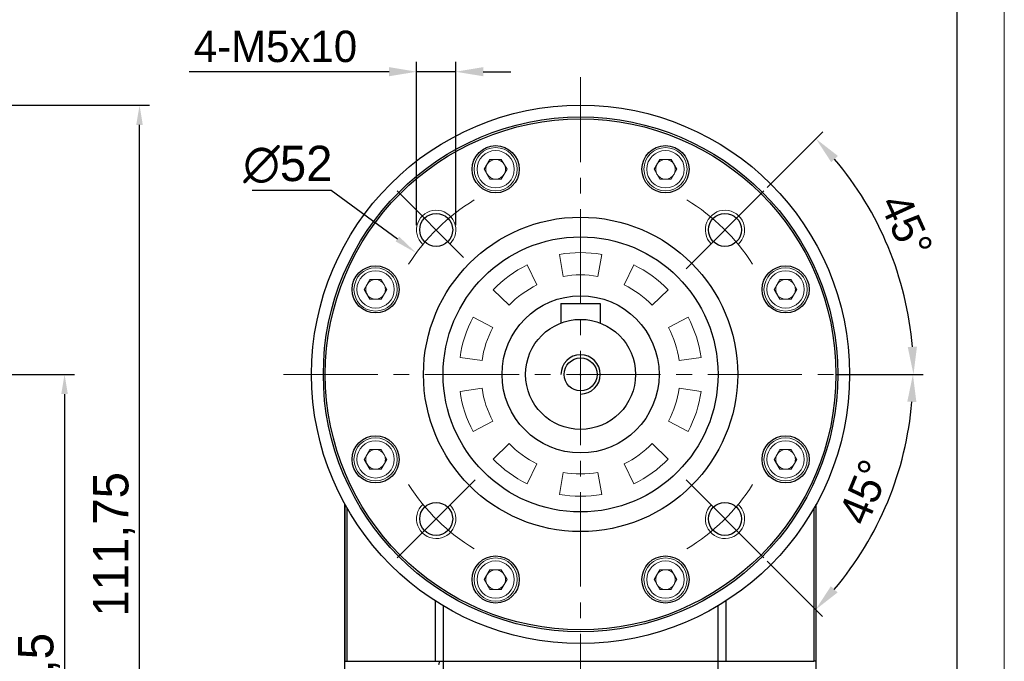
# Model space of a CAD drawing. Header units: millimetres. Extents: x 1333 to 1836, y 975 to 1331.
# Tile 11 of 11: x 1711 to 1836, y 1173 to 1255. Entities that reach past the tile are written whole.
import ezdxf

# ---------------------------------------------------------------- set-up
doc = ezdxf.new("R2010")
doc.units = ezdxf.units.MM
doc.header["$PDSIZE"] = -5
doc.linetypes.add('ACAD_ISO10W100', pattern=[18, 12, -3, 0, -3])
doc.linetypes.add('点画线', pattern=[18, 12, -2, 2, -2])
doc.layers.get('0').update_dxf_attribs({"lineweight": 18})
doc.layers.get('Defpoints').update_dxf_attribs({"lineweight": 18})
for name, color, linetype, lineweight in [('7中心线层', 7, '点画线', 18), ('中心线层', 7, 'ACAD_ISO10W100', 20), ('图框_外框线', 7, 'Continuous', 18), ('尺寸线', 7, 'Continuous', 18), ('尺寸线层', 3, 'Continuous', 18), ('标注线', 7, 'Continuous', 20), ('粗实线', 7, 'Continuous', 50), ('细实线', 7, 'Continuous', 18)]:
    doc.layers.add(name, color=color, linetype=linetype, lineweight=lineweight)
doc.styles.add('工程字', font='txt')
doc.dimstyles.new('DIMSTYLE_17', dxfattribs={"dimtxt": 8, "dimasz": 12, "dimexe": 0.18, "dimexo": 0.0625, "dimgap": 0.09, "dimtad": 1, "dimtih": 1, "dimtoh": 1, "dimdec": 3, "dimdsep": 46, "dimtxsty": 'Standard', "dimblk": '_CAXARROW', "dimcen": 0.09, "dimdle": 24, "dimadec": 0, "dimazin": 0, "dimtfac": 0.7, "dimtdec": 3, "dimtofl": 0, "dimtmove": 0, "dimatfit": 3, "dimfxl": 1, "dimtolj": 1, "dimarcsym": 0})
doc.dimstyles.new('ISO-25', dxfattribs={"dimtxt": 4.5, "dimasz": 1, "dimexe": 1.25, "dimexo": 0.625, "dimtad": 1, "dimtxsty": '工程字', "dimcen": 2.5, "dimdle": 2, "dimadec": 0, "dimazin": 0, "dimtfac": 1, "dimtmove": 0, "dimatfit": 3, "dimfxl": 1, "dimarcsym": 0})
doc.dimstyles.new('副本 ISO-25', dxfattribs={"dimtxt": 4.5, "dimasz": 2.5, "dimexe": 1.25, "dimexo": 0.625, "dimtad": 1, "dimtxsty": '工程字', "dimcen": 2.5, "dimdle": 5, "dimadec": 0, "dimazin": 0, "dimtfac": 1, "dimtmove": 0, "dimatfit": 3, "dimfxl": 1, "dimtolj": 1, "dimarcsym": 0})

# ---------------------------------------------------------------- blocks, each defined once
blk = doc.blocks.new('*D71')
at = {"layer": 'Defpoints', "color": 0, "lineweight": -2}
for p in [(1660.96, 1243.76), (1726.16, 1243.76), (1696.49, 1132.01)]:
    blk.add_point(p, dxfattribs=at)
at = {"layer": '尺寸线层', "color": 0, "lineweight": -2}
for p, q in [((1661.58, 1243.76), (1727.41, 1243.76)), ((1726.16, 1134.51), (1726.16, 1241.26)), ((1697.12, 1132.01), (1727.41, 1132.01))]:
    blk.add_line(p, q, dxfattribs=at)
for points in [[(1726.57, 1241.26), (1725.74, 1241.26), (1726.16, 1243.76)], [(1725.74, 1134.51), (1726.57, 1134.51), (1726.16, 1132.01)]]:
    blk.add_solid(points, dxfattribs=at)
at = {"layer": '尺寸线层', "color": 0, "insert": (1722.91, 1187.89), "char_height": 4.5, "attachment_point": 5, "rotation": 90, "style": '工程字'}
blk.add_mtext('\\A1;111,75', dxfattribs=at)
blk = doc.blocks.new('*D75')
at = {"layer": 'Defpoints', "color": 0, "lineweight": -2}
for p in [(1666.99, 1209.51), (1696.49, 1132.01), (1716.61, 1132.01)]:
    blk.add_point(p, dxfattribs=at)
at = {"layer": '尺寸线层', "color": 0, "lineweight": -2}
for p, q in [((1667.62, 1209.51), (1717.86, 1209.51)), ((1716.61, 1207.01), (1716.61, 1134.51)), ((1697.12, 1132.01), (1717.86, 1132.01))]:
    blk.add_line(p, q, dxfattribs=at)
for points in [[(1717.03, 1207.01), (1716.19, 1207.01), (1716.61, 1209.51)], [(1716.19, 1134.51), (1717.03, 1134.51), (1716.61, 1132.01)]]:
    blk.add_solid(points, dxfattribs=at)
at = {"layer": '尺寸线层', "color": 0, "insert": (1713.36, 1170.76), "char_height": 4.5, "attachment_point": 5, "rotation": 90, "style": '工程字'}
blk.add_mtext('\\A1;77,5', dxfattribs=at)
blk = doc.blocks.new('*D98')
at = {"layer": 'Defpoints', "color": 0, "lineweight": -2}
for p in [(1761.42, 1248.02), (1761.42, 1227.9), (1766.42, 1227.9)]:
    blk.add_point(p, dxfattribs=at)
at = {"layer": '尺寸线层', "color": 0, "linetype": 'ByBlock', "lineweight": -2}
for p, q in [((1761.42, 1228.52), (1761.42, 1249.27)), ((1766.42, 1228.52), (1766.42, 1249.27)), ((1757.92, 1248.02), (1732.49, 1248.02)), ((1766.42, 1248.02), (1761.42, 1248.02)), ((1769.92, 1248.02), (1773.42, 1248.02))]:
    blk.add_line(p, q, dxfattribs=at)
at = {"layer": '尺寸线层', "color": 0, "lineweight": -2}
for points in [[(1757.92, 1247.44), (1757.92, 1248.61), (1761.42, 1248.02)], [(1769.92, 1248.61), (1769.92, 1247.44), (1766.42, 1248.02)]]:
    blk.add_solid(points, dxfattribs=at)
at = {"layer": '尺寸线层', "color": 0, "insert": (1743.46, 1251.22), "char_height": 4, "attachment_point": 5, "style": '工程字'}
blk.add_mtext('4-M5x10', dxfattribs=at)
blk = doc.blocks.new('_CAXARROW')
blk.add_hatch(color=0).paths.add_polyline_path([(0, 0), (-1, 0.125), (-1, -0.125)], flags=0)
blk = doc.blocks.new('*D99')
at = {"layer": 'Defpoints', "color": 0, "lineweight": -2}
for p in [(1761.39, 1224.96), (1803.22, 1194.07)]:
    blk.add_point(p, dxfattribs=at)
at = {"layer": '尺寸线层', "color": 0, "linetype": 'Continuous', "lineweight": -2}
for p, q in [((1740.51, 1232.96), (1750.56, 1232.96)), ((1750.56, 1232.96), (1758.98, 1226.75)), ((1782.22, 1209.51), (1782.4, 1209.51)), ((1782.31, 1209.42), (1782.31, 1209.6))]:
    blk.add_line(p, q, dxfattribs=at)
at = {"layer": '尺寸线层', "color": 0, "lineweight": -2, "xscale": 3, "yscale": 3, "zscale": 3, "rotation": 323.5456467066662}
blk.add_blockref('_CAXARROW', (1761.39, 1224.96), dxfattribs=at)
at = {"layer": '尺寸线层', "color": 0, "insert": (1745.04, 1236.21), "char_height": 4.5, "attachment_point": 5, "style": '工程字'}
blk.add_mtext('\\A1;∅52', dxfattribs=at)
blk = doc.blocks.new('_FILLED')
at = {"linetype": 'ByBlock'}
blk.add_hatch(color=0, dxfattribs=at).paths.add_polyline_path([(0, 0), (-1, 0.133), (-1, -0.133)], flags=0)
blk = doc.blocks.new('*D100')
at = {"layer": 'Defpoints', "color": 0, "lineweight": -2}
for p in [(1805.64, 1232.85), (1795.74, 1222.95), (1823.25, 1220.48), (1750.31, 1209.51), (1814.31, 1209.51)]:
    blk.add_point(p, dxfattribs=at)
at = {"layer": '尺寸线层', "color": 0, "linetype": 'ByBlock', "lineweight": -2}
for p, q in [((1806.08, 1233.29), (1813.16, 1240.37)), ((1814.93, 1209.51), (1825.94, 1209.51))]:
    blk.add_line(p, q, dxfattribs=at)
blk.add_arc((1782.31, 1209.51), 42.38, 4.7328, 40.2672, dxfattribs=at)
at = {"layer": '尺寸线层', "color": 0, "lineweight": -2}
for points in [[(1815.08, 1237.3), (1814.22, 1236.51), (1812.28, 1239.48)], [(1823.96, 1212.99), (1825.13, 1213.04), (1824.69, 1209.51)]]:
    blk.add_solid(points, dxfattribs=at)
at = {"layer": '尺寸线层', "color": 0, "insert": (1823.78, 1228.43), "char_height": 4, "attachment_point": 5, "rotation": 294.521, "style": '工程字'}
blk.add_mtext('45%%d', dxfattribs=at)
blk = doc.blocks.new('*D101')
at = {"layer": 'Defpoints', "color": 0, "lineweight": -2}
for p in [(1750.31, 1209.51), (1814.31, 1209.51), (1795.74, 1196.08), (1818.95, 1188.36), (1805.64, 1186.18)]:
    blk.add_point(p, dxfattribs=at)
at = {"layer": '尺寸线层', "color": 0, "linetype": 'ByBlock', "lineweight": -2}
for p, q in [((1814.93, 1209.51), (1825.87, 1209.51)), ((1806.08, 1185.74), (1813.11, 1178.71))]:
    blk.add_line(p, q, dxfattribs=at)
blk.add_arc((1782.31, 1209.51), 42.32, 319.7402, 355.2598, dxfattribs=at)
at = {"layer": '尺寸线层', "color": 0, "lineweight": -2}
for points in [[(1825.06, 1205.99), (1823.9, 1206.04), (1824.62, 1209.51)], [(1814.17, 1182.56), (1815.03, 1181.77), (1812.23, 1179.59)]]:
    blk.add_solid(points, dxfattribs=at)
at = {"layer": '尺寸线层', "color": 0, "insert": (1818.45, 1194.55), "char_height": 4, "attachment_point": 5, "rotation": 67.5, "style": '工程字'}
blk.add_mtext('45%%d', dxfattribs=at)

msp = doc.modelspace()

# ---------------------------------------------------------------- linework, layer by layer
for p, q in [((1770.053, 1235.6142), (1770.7747, 1236.8642)), ((1770.7747, 1236.8642), (1772.2181, 1236.8642)), ((1772.2181, 1236.8642), (1772.9398, 1235.6142)), ((1791.6746, 1235.6142), (1792.3963, 1236.8642)), ((1792.3963, 1236.8642), (1793.8397, 1236.8642)), ((1793.8397, 1236.8642), (1794.5614, 1235.6142)), ((1770.7747, 1234.3642), (1770.053, 1235.6142)), ((1772.9398, 1235.6142), (1772.2181, 1234.3642)), ((1792.3963, 1234.3642), (1791.6746, 1235.6142)), ((1794.5614, 1235.6142), (1793.8397, 1234.3642)), ((1772.2181, 1234.3642), (1770.7747, 1234.3642)), ((1793.8397, 1234.3642), (1792.3963, 1234.3642)), ((1779.6164, 1224.7747), (1780.108, 1221.9868)), ((1784.5064, 1221.9868), (1784.998, 1224.7747)), ((1775.5144, 1223.4418), (1776.7554, 1220.8974)), ((1789.1, 1223.4418), (1787.859, 1220.8974)), ((1754.7642, 1220.3254), (1755.4859, 1221.5754)), ((1755.4859, 1221.5754), (1756.9293, 1221.5754)), ((1756.9293, 1221.5754), (1757.651, 1220.3254)), ((1806.9634, 1220.3254), (1807.6851, 1221.5754)), ((1807.6851, 1221.5754), (1809.1285, 1221.5754)), ((1809.1285, 1221.5754), (1809.8502, 1220.3254)), ((1755.4859, 1219.0754), (1754.7642, 1220.3254)), ((1757.651, 1220.3254), (1756.9293, 1219.0754)), ((1773.197, 1218.3121), (1771.1607, 1220.2787)), ((1791.4173, 1218.3121), (1793.4537, 1220.2787)), ((1807.6851, 1219.0754), (1806.9634, 1220.3254)), ((1809.8502, 1220.3254), (1809.1285, 1219.0754)), ((1756.9293, 1219.0754), (1755.4859, 1219.0754)), ((1809.1285, 1219.0754), (1807.6851, 1219.0754)), ((1768.6255, 1216.7893), (1771.125, 1215.4602)), ((1795.9889, 1216.7893), (1793.4894, 1215.4602)), ((1766.9625, 1211.6711), (1769.7658, 1211.2771)), ((1794.8485, 1211.2771), (1797.6519, 1211.6711)), ((1769.7658, 1207.752), (1766.9625, 1207.358)), ((1797.6519, 1207.358), (1794.8485, 1207.752)), ((1768.6255, 1202.2399), (1771.125, 1203.5689)), ((1793.4894, 1203.5689), (1795.9889, 1202.2399)), ((1754.7642, 1198.7038), (1755.4859, 1199.9538)), ((1755.4859, 1199.9538), (1756.9293, 1199.9538)), ((1756.9293, 1199.9538), (1757.651, 1198.7038)), ((1773.197, 1200.717), (1771.1607, 1198.7505)), ((1793.4537, 1198.7505), (1791.4173, 1200.717)), ((1806.9634, 1198.7038), (1807.6851, 1199.9538)), ((1807.6851, 1199.9538), (1809.1285, 1199.9538)), ((1809.1285, 1199.9538), (1809.8502, 1198.7038)), ((1755.4859, 1197.4538), (1754.7642, 1198.7038)), ((1757.651, 1198.7038), (1756.9293, 1197.4538)), ((1807.6851, 1197.4538), (1806.9634, 1198.7038)), ((1809.8502, 1198.7038), (1809.1285, 1197.4538)), ((1756.9293, 1197.4538), (1755.4859, 1197.4538)), ((1775.5144, 1195.5873), (1776.7554, 1198.1317)), ((1787.859, 1198.1317), (1789.1, 1195.5873)), ((1809.1285, 1197.4538), (1807.6851, 1197.4538)), ((1780.108, 1197.0424), (1779.6164, 1194.2545)), ((1784.998, 1194.2545), (1784.5064, 1197.0424)), ((1770.053, 1183.415), (1770.7747, 1184.665)), ((1770.7747, 1184.665), (1772.2181, 1184.665)), ((1772.2181, 1184.665), (1772.9398, 1183.415)), ((1791.6746, 1183.415), (1792.3963, 1184.665)), ((1792.3963, 1184.665), (1793.8397, 1184.665)), ((1793.8397, 1184.665), (1794.5614, 1183.415)), ((1770.7747, 1182.165), (1770.053, 1183.415)), ((1772.9398, 1183.415), (1772.2181, 1182.165)), ((1792.3963, 1182.165), (1791.6746, 1183.415)), ((1794.5614, 1183.415), (1793.8397, 1182.165)), ((1772.2181, 1182.165), (1770.7747, 1182.165)), ((1793.8397, 1182.165), (1792.3963, 1182.165))]:
    msp.add_line(p, q)
at = {"extrusion": (0, 0, -1)}
for centre, radius, start, end in [((-1771.4964, 1235.6142), 2.75, 0, 180), ((-1793.118, 1235.6142), 2.75, 0, 180), ((-1771.4964, 1235.6142), 2.75, 180, 0), ((-1771.4964, 1235.6142), 1.25, 210, 270), ((-1793.118, 1235.6142), 2.75, 180, 0), ((-1793.118, 1235.6142), 1.25, 210, 270), ((-1756.2076, 1220.3254), 2.75, 0, 180), ((-1782.3072, 1209.5146), 12.6646, 80, 100), ((-1808.4068, 1220.3254), 2.75, 0, 180), ((-1756.2076, 1220.3254), 2.75, 180, 0), ((-1756.2076, 1220.3254), 1.25, 210, 270), ((-1782.3072, 1209.5146), 12.6646, 44, 64), ((-1782.3072, 1209.5146), 12.6646, 116, 136), ((-1808.4068, 1220.3254), 2.75, 180, 0), ((-1808.4068, 1220.3254), 1.25, 210, 270), ((-1782.3072, 1209.5146), 12.6646, 8, 28), ((-1782.3072, 1209.5146), 12.6646, 152, 172), ((-1782.3072, 1209.5146), 12.6646, 332, 352), ((-1782.3072, 1209.5146), 12.6646, 188, 208), ((-1756.2076, 1198.7038), 2.75, 0, 180), ((-1808.4068, 1198.7038), 2.75, 0, 180), ((-1782.3072, 1209.5146), 12.6646, 296, 316), ((-1782.3072, 1209.5146), 12.6646, 224, 244), ((-1756.2076, 1198.7038), 2.75, 180, 0), ((-1808.4068, 1198.7038), 2.75, 180, 0), ((-1756.2076, 1198.7038), 1.25, 210, 270), ((-1808.4068, 1198.7038), 1.25, 210, 270), ((-1782.3072, 1209.5146), 12.6646, 260, 280), ((-1771.4964, 1183.415), 2.75, 0, 180), ((-1793.118, 1183.415), 2.75, 0, 180), ((-1771.4964, 1183.415), 2.75, 180, 0), ((-1793.118, 1183.415), 2.75, 180, 0), ((-1771.4964, 1183.415), 1.25, 210, 270), ((-1793.118, 1183.415), 1.25, 210, 270)]:
    msp.add_arc(centre, radius, start, end, dxfattribs=at)
for centre, radius, start, end in [((1771.4964, 1235.6142), 2.375, 0, 180), ((1793.118, 1235.6142), 2.375, 0, 180), ((1771.4964, 1235.6142), 1.25, 150, 180), ((1771.4964, 1235.6142), 1.25, 90, 150), ((1771.4964, 1235.6142), 1.25, 30, 90), ((1771.4964, 1235.6142), 1.25, 0, 30), ((1793.118, 1235.6142), 1.25, 150, 180), ((1793.118, 1235.6142), 1.25, 90, 150), ((1793.118, 1235.6142), 1.25, 30, 90), ((1793.118, 1235.6142), 1.25, 0, 30), ((1771.4964, 1235.6142), 2.375, 180, 0), ((1771.4964, 1235.6142), 1.25, 180, 210), ((1771.4964, 1235.6142), 1.25, 210, 270), ((1771.4964, 1235.6142), 1.25, 330, 0), ((1793.118, 1235.6142), 2.375, 180, 0), ((1793.118, 1235.6142), 1.25, 180, 210), ((1793.118, 1235.6142), 1.25, 210, 270), ((1793.118, 1235.6142), 1.25, 330, 0), ((1782.3072, 1209.5146), 15.4955, 80, 100), ((1782.3072, 1209.5146), 15.4955, 116, 136), ((1782.3072, 1209.5146), 15.4955, 44, 64), ((1756.2076, 1220.3254), 2.375, 0, 180), ((1808.4068, 1220.3254), 2.375, 0, 180), ((1756.2076, 1220.3254), 1.25, 150, 180), ((1756.2076, 1220.3254), 1.25, 90, 150), ((1756.2076, 1220.3254), 1.25, 30, 90), ((1756.2076, 1220.3254), 1.25, 0, 30), ((1808.4068, 1220.3254), 1.25, 150, 180), ((1808.4068, 1220.3254), 1.25, 90, 150), ((1808.4068, 1220.3254), 1.25, 30, 90), ((1808.4068, 1220.3254), 1.25, 0, 30), ((1756.2076, 1220.3254), 2.375, 180, 0), ((1756.2076, 1220.3254), 1.25, 180, 210), ((1756.2076, 1220.3254), 1.25, 210, 270), ((1756.2076, 1220.3254), 1.25, 330, 0), ((1808.4068, 1220.3254), 2.375, 180, 0), ((1808.4068, 1220.3254), 1.25, 180, 210), ((1808.4068, 1220.3254), 1.25, 210, 270), ((1808.4068, 1220.3254), 1.25, 330, 0), ((1782.3072, 1209.5146), 15.4955, 152, 172), ((1782.3072, 1209.5146), 15.4955, 8, 28), ((1782.3072, 1209.5146), 15.4955, 188, 208), ((1782.3072, 1209.5146), 15.4955, 332, 352), ((1756.2076, 1198.7038), 2.375, 0, 180), ((1808.4068, 1198.7038), 2.375, 0, 180), ((1756.2076, 1198.7038), 1.25, 90, 150), ((1756.2076, 1198.7038), 1.25, 30, 90), ((1808.4068, 1198.7038), 1.25, 90, 150), ((1808.4068, 1198.7038), 1.25, 30, 90), ((1756.2076, 1198.7038), 2.375, 180, 0), ((1756.2076, 1198.7038), 1.25, 150, 180), ((1756.2076, 1198.7038), 1.25, 180, 210), ((1756.2076, 1198.7038), 1.25, 0, 30), ((1756.2076, 1198.7038), 1.25, 330, 0), ((1782.3072, 1209.5146), 15.4955, 224, 244), ((1782.3072, 1209.5146), 15.4955, 296, 316), ((1808.4068, 1198.7038), 2.375, 180, 0), ((1808.4068, 1198.7038), 1.25, 150, 180), ((1808.4068, 1198.7038), 1.25, 180, 210), ((1808.4068, 1198.7038), 1.25, 0, 30), ((1808.4068, 1198.7038), 1.25, 330, 0), ((1756.2076, 1198.7038), 1.25, 210, 270), ((1808.4068, 1198.7038), 1.25, 210, 270), ((1782.3072, 1209.5146), 15.4955, 260, 280), ((1771.4964, 1183.415), 2.375, 0, 180), ((1771.4964, 1183.415), 1.25, 90, 150), ((1771.4964, 1183.415), 1.25, 30, 90), ((1793.118, 1183.415), 2.375, 0, 180), ((1793.118, 1183.415), 1.25, 90, 150), ((1793.118, 1183.415), 1.25, 30, 90), ((1771.4964, 1183.415), 2.375, 180, 0), ((1771.4964, 1183.415), 1.25, 150, 180), ((1771.4964, 1183.415), 1.25, 180, 210), ((1771.4964, 1183.415), 1.25, 0, 30), ((1771.4964, 1183.415), 1.25, 330, 0), ((1793.118, 1183.415), 2.375, 180, 0), ((1793.118, 1183.415), 1.25, 150, 180), ((1793.118, 1183.415), 1.25, 180, 210), ((1793.118, 1183.415), 1.25, 0, 30), ((1793.118, 1183.415), 1.25, 330, 0), ((1771.4964, 1183.415), 1.25, 210, 270), ((1793.118, 1183.415), 1.25, 210, 270)]:
    msp.add_arc(centre, radius, start, end)
at = {"layer": '7中心线层'}
for p, q in [((1782.3072, 1128.5146), (1782.3072, 1247.3264)), ((1744.4954, 1209.5146), (1820.119, 1209.5146))]:
    msp.add_line(p, q, dxfattribs=at)
at = {"layer": '中心线层', "color": 0, "linetype": 'ByBlock'}
for p, q in [((1758.9727, 1232.8491), (1767.4215, 1224.4003)), ((1805.6417, 1232.8491), (1795.7422, 1222.9496)), ((1758.9727, 1186.1801), (1768.8722, 1196.0795)), ((1805.6417, 1186.1801), (1795.7422, 1196.0795))]:
    msp.add_line(p, q, dxfattribs=at)
for start, end in [(121.371213, 147.393082), (32.606918, 58.628787), (212.606918, 238.628787), (301.371213, 327.393082)]:
    msp.add_arc((1782.3072, 1209.5146), 26, start, end, dxfattribs=at)
at = {"layer": '图框_外框线', "color": 3}
msp.add_lwpolyline([(1332.808, 975.1831), (1836.2523, 975.1831), (1836.2523, 1331.1902), (1332.808, 1331.1902)], close=True, dxfattribs=at)
at = {"layer": '图框_外框线', "color": 3, "lineweight": 25}
msp.add_lwpolyline([(1362.7749, 981.1765), (1830.2589, 981.1765), (1830.2589, 1325.1968), (1362.7749, 1325.1968)], close=True, dxfattribs=at)
at = {"layer": '尺寸线', "color": 0, "lineweight": -2}
msp.add_arc((1782.3072, 1209.5146), 2.5, 270, 180, dxfattribs=at)
at = {"layer": '标注线', "color": 0, "lineweight": -3}
for p, q in [((1752.3072, 1192.99), (1752.3072, 1173.0146)), ((1752.6102, 1173.0146), (1752.6102, 1192.4514)), ((1812.0042, 1192.4514), (1812.0042, 1173.0146)), ((1763.7845, 1180.7053), (1763.7845, 1173.0146)), ((1764.8429, 1153.5146), (1764.8429, 1180.0517)), ((1799.7714, 1180.0517), (1799.7714, 1153.5146)), ((1800.8299, 1173.0146), (1800.8299, 1180.7053)), ((1764.2794, 1172.6146), (1764.3907, 1173.0146))]:
    msp.add_line(p, q, dxfattribs=at)
at = {"layer": '粗实线', "color": 0, "lineweight": 30}
for p, q in [((1779.8072, 1218.5146), (1779.8072, 1216.0529)), ((1779.8072, 1218.5146), (1784.8072, 1218.5146)), ((1784.8072, 1218.5146), (1784.8072, 1216.0529)), ((1752.3072, 1153.6146), (1752.3072, 1192.99)), ((1812.3072, 1173.0146), (1812.3072, 1192.99)), ((1812.3072, 1153.6146), (1812.3072, 1175.0146)), ((1752.3072, 1173.0146), (1752.6102, 1173.0146)), ((1752.6102, 1173.0146), (1763.7845, 1173.0146)), ((1763.7845, 1173.0146), (1764.8429, 1173.0146)), ((1764.8429, 1173.0146), (1799.7714, 1173.0146)), ((1799.7714, 1173.0146), (1800.8299, 1173.0146)), ((1800.8299, 1173.0146), (1812.0042, 1173.0146)), ((1812.3072, 1173.0146), (1812.0042, 1173.0146))]:
    msp.add_line(p, q, dxfattribs=at)
for centre, radius in [((1782.3072, 1209.5146), 34.25), ((1782.3072, 1209.5146), 32.75), ((1782.3072, 1209.5146), 32.5), ((1771.4964, 1235.6142), 3), ((1793.118, 1235.6142), 3), ((1763.9224, 1227.8994), 2.1), ((1800.692, 1227.8994), 2.1), ((1782.3072, 1209.5146), 20), ((1782.3072, 1209.5146), 17.5), ((1756.2076, 1220.3254), 3), ((1808.4068, 1220.3254), 3), ((1782.3072, 1209.5146), 10), ((1782.3072, 1209.5146), 7), ((1782.3072, 1209.5146), 2.1), ((1756.2076, 1198.7038), 3), ((1808.4068, 1198.7038), 3), ((1763.9224, 1191.1298), 2.1), ((1800.692, 1191.1298), 2.1), ((1771.4964, 1183.415), 3), ((1793.118, 1183.415), 3)]:
    msp.add_circle(centre, radius, dxfattribs=at)
at = {"layer": '细实线', "color": 0}
for centre, start, end in [((1763.9224, 1227.8994), 315, 227.755667), ((1800.692, 1227.8994), 312.244333, 225), ((1763.9224, 1191.1298), 132.244333, 45), ((1800.692, 1191.1298), 135, 47.755667)]:
    msp.add_arc(centre, 2.5, start, end, dxfattribs=at)

# ---------------------------------------------------------------- dimensions: what is measured, and where the dimension line sits
at = {"layer": '尺寸线层', "linetype": 'ByBlock'}
dim = msp.add_linear_dim(base=(1761.4224, 1248.0228), p1=(1766.4224, 1227.8994), p2=(1761.4224, 1227.8994), text='4-M<>x10', dimstyle='ISO-25', override={"dimtxt": 4, "dimasz": 3.5, "dimgap": 1.2, "dimtxsty": '工程字'}, dxfattribs=at)
dim.commit()
dim.dimension.update_dxf_attribs({"geometry": '*D98', "text_midpoint": (1743.457, 1248.0228), "dimtype": 160})
at = {"layer": '尺寸线层'}
for base, p1, p2, picture, middle in [((1726.1576, 1243.7646), (1696.4939, 1132.0146), (1660.96, 1243.7646), '*D71', (1726.1576, 1187.8896)), ((1716.6096, 1132.0146), (1666.9939, 1209.5146), (1696.4939, 1132.0146), '*D75', (1716.6096, 1170.7646))]:
    dim = msp.add_linear_dim(base=base, p1=p1, p2=p2, angle=90, dimstyle='副本 ISO-25', override={"dimtxsty": '工程字'}, dxfattribs=at)
    dim.commit()
    dim.dimension.update_dxf_attribs({"geometry": picture, "text_midpoint": middle, "dimtype": 160})
at = {"layer": '尺寸线层', "linetype": 'ByBlock'}
dim = msp.add_angular_dim_2l(base=(1823.2466, 1220.4842), line1=((1805.6417, 1232.8491), (1795.7422, 1222.9496)), line2=((1750.3072, 1209.5146), (1814.3072, 1209.5146)), dimstyle='ISO-25', override={"dimtxt": 4, "dimasz": 3.5, "dimgap": 1.2, "dimtxsty": '工程字'}, dxfattribs=at)
dim.commit()
dim.dimension.update_dxf_attribs({"geometry": '*D100', "text_midpoint": (1820.8682, 1227.1049), "dimtype": 162})
at = {"layer": '尺寸线层', "linetype": 'Continuous'}
dim = msp.add_diameter_dim_2p(p1=(1803.2198, 1194.0658), p2=(1761.3946, 1224.9633), dimstyle='DIMSTYLE_17', override={"dimtxt": 4.5, "dimasz": 3, "dimgap": 1, "dimtxsty": '工程字', "dimtol": 0, "dimldrblk": '_FILLED'}, dxfattribs=at)
dim.commit()
dim.dimension.update_dxf_attribs({"geometry": '*D99', "text_midpoint": (1745.0386, 1232.9644), "dimtype": 163})
at = {"layer": '尺寸线层', "linetype": 'ByBlock'}
dim = msp.add_angular_dim_2l(base=(1818.955, 1188.356), line1=((1750.3072, 1209.5146), (1814.3072, 1209.5146)), line2=((1805.6417, 1186.1801), (1795.7422, 1196.0795)), dimstyle='ISO-25', override={"dimtxt": 4, "dimasz": 3.5, "dimgap": 1.2, "dimtxsty": '工程字'}, dxfattribs=at)
dim.commit()
dim.dimension.update_dxf_attribs({"geometry": '*D101', "text_midpoint": (1818.4468, 1194.5451)})

doc.saveas('drawing.dxf')
